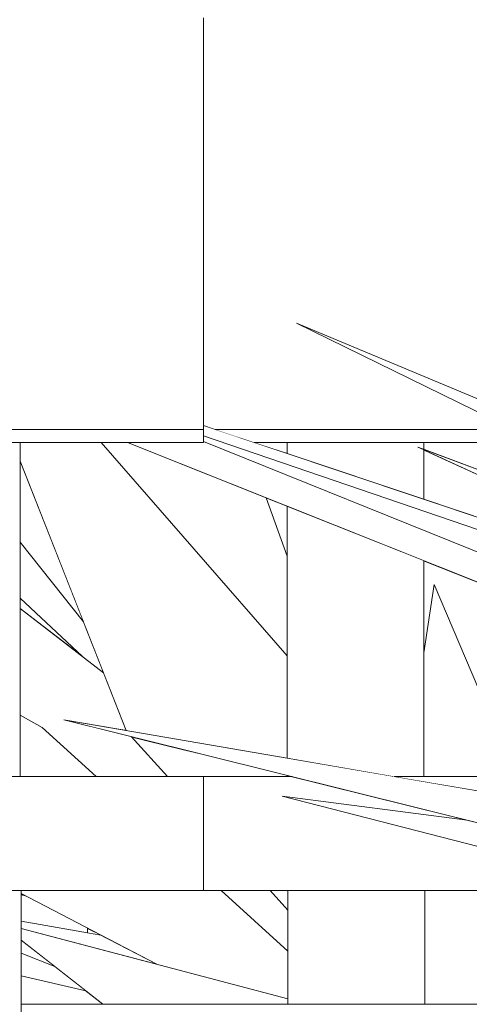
# Model space of a CAD drawing. Header units: millimetres. Extents: x 0 to 650, y -1 to 707.
# Tile 113 of 131: x 496.219 to 497.205, y 339.978 to 342.14. Entities that reach past the tile are written whole.
import ezdxf
from ezdxf.xclip import XClip

# ---------------------------------------------------------------- set-up
doc = ezdxf.new("R2010")
doc.units = ezdxf.units.MM
doc.header["$MEASUREMENT"] = 0
doc.header["$XCLIPFRAME"] = 0
doc.linetypes.add('Wipeout_Contour', pattern=[1000, 0, -1000])
doc.layers.add('Interior - Mobiliário .ARQ', color=7, linetype='Continuous')
doc.layers.add('Parede.ARQ', color=7, linetype='Continuous')

# ---------------------------------------------------------------- blocks, each defined once
blk = doc.blocks.new('Desenho_2_2', base_point=(960.5741, 336.178))
at = {"color": 254, "linetype": 'Wipeout_Contour', "lineweight": 0, "ltscale": 2407.525515}
blk.add_wipeout([(496.2204, 341.2118), (495.9204, 341.2118), (495.9204, 340.478), (496.2204, 340.478)], dxfattribs=at).dxf.layer = 'Interior - Mobiliário .ARQ'
at = {"color": 254, "linetype": 'Wipeout_Contour', "lineweight": 0, "ltscale": 4219.903291}
blk.add_wipeout([(496.8057, 341.1876), (497.1057, 341.0872), (497.1057, 341.1957), (497.0923, 341.2018), (497.1057, 341.1968), (497.1057, 341.2118), (496.8057, 341.2118)], dxfattribs=at).dxf.layer = 'Interior - Mobiliário .ARQ'
at = {"color": 254, "linetype": 'Wipeout_Contour', "lineweight": 0, "ltscale": 3012.123321}
blk.add_wipeout([(496.8057, 341.0721), (496.8057, 340.5186), (497.0411, 340.478), (497.1057, 340.478), (497.1057, 340.9524)], dxfattribs=at).dxf.layer = 'Interior - Mobiliário .ARQ'
at = {"color": 254, "linetype": 'Wipeout_Contour', "lineweight": 0, "ltscale": 1805.523614}
blk.add_wipeout([(496.3679, 340.1351), (496.3974, 340.1299), (496.3679, 340.1453)], dxfattribs=at).dxf.layer = 'Interior - Mobiliário .ARQ'
at = {"color": 254, "linetype": 'Wipeout_Contour', "lineweight": 0, "ltscale": 2420.045543}
blk.add_wipeout([(496.2224, 336.1874), (507.2319, 336.1874), (507.2319, 339.978), (496.2224, 339.978)], dxfattribs=at).dxf.layer = 'Parede.ARQ'
at = {"color": 254, "linetype": 'Wipeout_Contour', "lineweight": 0, "ltscale": 2380.700705}
blk.add_wipeout([(478.6224, 341.2118), (496.6224, 341.2118), (496.6224, 341.2404), (478.6224, 341.2404)], dxfattribs=at).dxf.layer = 'Interior - Mobiliário .ARQ'
at = {"color": 254, "linetype": 'Wipeout_Contour', "lineweight": 0, "ltscale": 2411.460007}
blk.add_wipeout([(496.6479, 341.2404), (496.7333, 341.2118), (497.3614, 341.2118), (497.3029, 341.2404)], dxfattribs=at).dxf.layer = 'Interior - Mobiliário .ARQ'
at = {"color": 254, "linetype": 'Wipeout_Contour', "lineweight": 0, "ltscale": 2401.580505}
blk.add_wipeout([(495.9224, 340.228), (495.9224, 336.1874), (496.2224, 336.1874), (496.2224, 340.228)], dxfattribs=at).dxf.layer = 'Interior - Mobiliário .ARQ'
at = {"color": 254, "linetype": 'Wipeout_Contour', "lineweight": 0, "ltscale": 2408.774329}
blk.add_wipeout([(497.1077, 340.228), (496.8077, 340.228), (496.8077, 339.978), (497.1077, 339.978)], dxfattribs=at).dxf.layer = 'Interior - Mobiliário .ARQ'
at = {"color": 254, "linetype": 'Wipeout_Contour', "lineweight": 0, "ltscale": 2381.770609}
blk.add_wipeout([(478.6224, 342.1445), (478.6224, 341.2404), (496.6224, 341.2404), (496.6224, 342.1445)], dxfattribs=at).dxf.layer = 'Interior - Mobiliário .ARQ'
at = {"color": 254, "linetype": 'Wipeout_Contour', "lineweight": 0, "ltscale": 2378.699785}
blk.add_wipeout([(478.6224, 340.478), (478.6224, 340.228), (496.6224, 340.228), (496.6224, 340.478)], dxfattribs=at).dxf.layer = 'Interior - Mobiliário .ARQ'
at = {"color": 254, "linetype": 'Wipeout_Contour', "lineweight": 0, "ltscale": 8442.246139}
blk.add_wipeout([(496.6224, 342.1445), (496.6224, 341.2489), (496.6479, 341.2404), (497.3029, 341.2404), (496.8263, 341.4736), (497.384, 341.2404), (497.5077, 341.2404), (497.5077, 341.5533), (497.2213, 341.7347), (497.5077, 341.5829), (497.5077, 341.6265), (497.2666, 341.8034), (497.5077, 341.682), (497.5077, 342.1445)], dxfattribs=at).dxf.layer = 'Interior - Mobiliário .ARQ'
at = {"color": 254, "linetype": 'Wipeout_Contour', "lineweight": 0, "ltscale": 4217.031034}
blk.add_wipeout([(496.6224, 340.478), (496.6224, 340.228), (497.5077, 340.228), (497.5077, 340.2513), (496.7948, 340.4349), (497.2007, 340.3821), (496.8166, 340.478)], dxfattribs=at).dxf.layer = 'Interior - Mobiliário .ARQ'
at = {"color": 254, "linetype": 'Wipeout_Contour', "lineweight": 0, "ltscale": 3012.995185}
blk.add_wipeout([(497.5077, 340.478), (497.0411, 340.478), (497.5035, 340.3983), (497.2844, 340.4533), (497.5077, 340.4119)], dxfattribs=at).dxf.layer = 'Interior - Mobiliário .ARQ'
at = {"color": 254, "linetype": 'Wipeout_Contour', "lineweight": 0, "ltscale": 3015.240934}
blk.add_wipeout([(496.7948, 340.4349), (498.5692, 339.978), (499.1527, 339.978), (497.8447, 340.2214), (497.2007, 340.3821)], dxfattribs=at).dxf.layer = 'Interior - Mobiliário .ARQ'
at = {"color": 254, "linetype": 'Wipeout_Contour', "lineweight": 0, "ltscale": 3618.759133}
blk.add_wipeout([(498.1042, 340.2949), (496.3164, 340.6028), (497.8447, 340.2214), (499.1527, 339.978), (499.3015, 339.978), (499.1061, 340.0626)], dxfattribs=at).dxf.layer = 'Interior - Mobiliário .ARQ'
at = {"color": 254, "linetype": 'Wipeout_Contour', "lineweight": 0, "ltscale": 4223.219942}
blk.add_wipeout([(498.2329, 340.6751), (496.6224, 341.2266), (496.6224, 341.214), (498.9925, 340.2571), (498.4925, 340.5309), (498.7237, 340.4693), (498.4423, 340.5784)], dxfattribs=at).dxf.layer = 'Interior - Mobiliário .ARQ'
at = {"color": 254, "linetype": 'Wipeout_Contour', "lineweight": 0, "ltscale": 2407.97561}
blk.add_wipeout([(496.2204, 340.478), (496.3871, 340.478), (496.2689, 340.5858), (496.2204, 340.6127)], dxfattribs=at).dxf.layer = 'Interior - Mobiliário .ARQ'
at = {"color": 254, "linetype": 'Wipeout_Contour', "lineweight": 0, "ltscale": 3614.118829}
blk.add_wipeout([(497.1077, 339.978), (497.2599, 339.978), (497.2952, 340.0111), (497.3075, 340.1449), (497.2097, 340.228), (497.1077, 340.228)], dxfattribs=at).dxf.layer = 'Interior - Mobiliário .ARQ'
at = {"color": 254, "linetype": 'Wipeout_Contour', "lineweight": 0, "ltscale": 2406.254453}
blk.add_wipeout([(496.2224, 340.0402), (496.2224, 339.978), (496.4016, 339.978), (496.3644, 340.0073)], dxfattribs=at).dxf.layer = 'Interior - Mobiliário .ARQ'
at = {"layer": 'Interior - Mobiliário .ARQ', "color": 7, "linetype": 'Continuous', "lineweight": 0}
blk.add_line((497.1077, 339.978), (497.1077, 340.228), dxfattribs=at)
at = {"color": 254, "linetype": 'Wipeout_Contour', "lineweight": 0, "ltscale": 3017.895381}
blk.add_wipeout([(497.0923, 341.2018), (498.4423, 340.5784), (498.7237, 340.4693), (499.3805, 340.2944), (498.6807, 340.606)], dxfattribs=at).dxf.layer = 'Interior - Mobiliário .ARQ'
at = {"color": 254, "linetype": 'Wipeout_Contour', "lineweight": 0, "ltscale": 3008.708059}
blk.add_wipeout([(496.2224, 340.1446), (496.2224, 340.1192), (496.4016, 339.978), (496.8077, 339.978), (496.8077, 339.9902)], dxfattribs=at).dxf.layer = 'Interior - Mobiliário .ARQ'
at = {"layer": 'Parede.ARQ', "color": 8, "linetype": 'Continuous', "lineweight": 0}
blk.add_line((496.2224, 339.978), (507.2319, 339.978), dxfattribs=at)
at = {"color": 254, "linetype": 'Wipeout_Contour', "lineweight": 0, "ltscale": 4829.388295}
blk.add_wipeout([(498.3601, 340.8322), (496.8263, 341.4736), (498.3321, 340.7368), (498.6807, 340.606), (499.3805, 340.2944), (499.5772, 340.242), (499.5427, 340.2639), (498.9261, 340.5595)], dxfattribs=at).dxf.layer = 'Interior - Mobiliário .ARQ'
at = {"color": 254, "linetype": 'Wipeout_Contour', "lineweight": 0, "ltscale": 2406.82281}
blk.add_wipeout([(496.2224, 340.0901), (496.2224, 340.0402), (496.3644, 340.0073), (496.2966, 340.0607)], dxfattribs=at).dxf.layer = 'Interior - Mobiliário .ARQ'
at = {"color": 254, "linetype": 'Wipeout_Contour', "lineweight": 0, "ltscale": 3020.506734}
blk.add_wipeout([(498.4478, 341.903), (496.7129, 343.525), (498.5417, 341.7635), (498.7316, 341.5854), (498.9626, 341.4086)], dxfattribs=at).dxf.layer = 'Interior - Mobiliário .ARQ'
at = {"color": 254, "linetype": 'Wipeout_Contour', "lineweight": 0, "ltscale": 2412.343646}
blk.add_wipeout([(496.6224, 341.2489), (496.6224, 341.2266), (498.2329, 340.6751), (497.9591, 340.8016)], dxfattribs=at).dxf.layer = 'Interior - Mobiliário .ARQ'
at = {"color": 254, "linetype": 'Wipeout_Contour', "lineweight": 0, "ltscale": 1805.213153}
blk.add_wipeout([(496.2966, 340.0607), (496.2224, 340.1192), (496.2224, 340.0901)], dxfattribs=at).dxf.layer = 'Interior - Mobiliário .ARQ'
at = {"layer": 'Interior - Mobiliário .ARQ', "color": 7, "linetype": 'Continuous', "lineweight": 0}
for p, q in [((496.6224, 341.2404), (496.6224, 342.1445)), ((478.6224, 341.2404), (496.6224, 341.2404)), ((496.6479, 341.2404), (497.3029, 341.2404))]:
    blk.add_line(p, q, dxfattribs=at)
at = {"color": 254, "linetype": 'Wipeout_Contour', "lineweight": 0, "ltscale": 2412.664612}
blk.add_wipeout([(496.4556, 341.2118), (498.1185, 340.5483), (498.9417, 340.2776), (496.6224, 341.214)], dxfattribs=at).dxf.layer = 'Interior - Mobiliário .ARQ'
at = {"color": 254, "linetype": 'Wipeout_Contour', "lineweight": 0, "ltscale": 3009.079834}
blk.add_wipeout([(496.6613, 340.228), (496.2224, 340.228), (496.5198, 340.0661), (496.8077, 339.9902), (496.8077, 340.0945)], dxfattribs=at).dxf.layer = 'Interior - Mobiliário .ARQ'
at = {"layer": 'Interior - Mobiliário .ARQ', "color": 7, "linetype": 'Continuous', "lineweight": 0}
for p, q in [((496.7948, 340.4349), (497.2007, 340.3821)), ((496.6224, 340.228), (478.6224, 340.228)), ((496.2224, 340.2195), (496.2312, 340.2165)), ((496.2319, 340.2161), (496.2224, 340.2181)), ((496.2224, 340.0402), (496.3644, 340.0073))]:
    blk.add_line(p, q, dxfattribs=at)
at = {"color": 254, "linetype": 'Wipeout_Contour', "lineweight": 0, "ltscale": 3613.98646}
blk.add_wipeout([(496.2204, 341.2118), (496.2204, 341.171), (496.4531, 340.5793), (496.8057, 340.5186), (496.8057, 340.7431), (496.3981, 341.2118)], dxfattribs=at).dxf.layer = 'Interior - Mobiliário .ARQ'
at = {"color": 254, "linetype": 'Wipeout_Contour', "lineweight": 0, "ltscale": 3014.987052}
blk.add_wipeout([(497.1057, 341.1968), (497.2587, 341.1394), (497.2587, 341.1543), (497.2351, 341.2118), (497.1057, 341.2118)], dxfattribs=at).dxf.layer = 'Interior - Mobiliário .ARQ'
at = {"color": 254, "linetype": 'Wipeout_Contour', "lineweight": 0, "ltscale": 2411.218279}
blk.add_wipeout([(497.1283, 340.8998), (497.1057, 340.7497), (497.1057, 340.478), (497.3073, 340.478)], dxfattribs=at).dxf.layer = 'Interior - Mobiliário .ARQ'
at = {"color": 254, "linetype": 'Wipeout_Contour', "lineweight": 0, "ltscale": 1806.234518}
blk.add_wipeout([(496.8077, 340.228), (496.7686, 340.228), (496.8077, 340.1846)], dxfattribs=at).dxf.layer = 'Interior - Mobiliário .ARQ'
at = {"color": 254, "linetype": 'Wipeout_Contour', "lineweight": 0, "ltscale": 2407.411169}
blk.add_wipeout([(496.3974, 340.1299), (496.2224, 340.1608), (496.2224, 340.1446), (496.5198, 340.0661)], dxfattribs=at).dxf.layer = 'Interior - Mobiliário .ARQ'
at = {"layer": 'Interior - Mobiliário .ARQ', "color": 7, "linetype": 'Continuous', "lineweight": 0}
for p, q in [((495.9204, 341.2118), (496.2204, 341.2118)), ((497.1057, 341.2118), (497.3614, 341.2118)), ((497.5077, 340.478), (497.0411, 340.478)), ((496.2224, 336.1874), (496.2224, 340.228)), ((496.5198, 340.0661), (496.2224, 340.2211)), ((496.2224, 340.1608), (496.3974, 340.1299)), ((496.3679, 340.1453), (496.3679, 340.1351)), ((496.4016, 339.978), (496.2224, 340.1192)), ((496.2966, 340.0607), (496.2224, 340.0901))]:
    blk.add_line(p, q, dxfattribs=at)
at = {"color": 254, "linetype": 'Wipeout_Contour', "lineweight": 0, "ltscale": 2411.727578}
blk.add_wipeout([(497.1057, 341.0872), (497.2591, 341.0358), (497.2588, 341.125), (497.1057, 341.1957)], dxfattribs=at).dxf.layer = 'Interior - Mobiliário .ARQ'
at = {"color": 254, "linetype": 'Wipeout_Contour', "lineweight": 0, "ltscale": 3014.522863}
blk.add_wipeout([(497.1057, 340.9524), (497.1057, 340.7497), (497.1283, 340.8998), (497.2609, 340.5872), (497.2597, 340.8909)], dxfattribs=at).dxf.layer = 'Interior - Mobiliário .ARQ'
at = {"color": 254, "linetype": 'Wipeout_Contour', "lineweight": 0, "ltscale": 1806.329275}
blk.add_wipeout([(496.4637, 340.5661), (496.5431, 340.478), (496.8057, 340.478)], dxfattribs=at).dxf.layer = 'Interior - Mobiliário .ARQ'
at = {"color": 254, "linetype": 'Wipeout_Contour', "lineweight": 0, "ltscale": 2408.085342}
blk.add_wipeout([(496.6613, 340.228), (496.8077, 340.0945), (496.8077, 340.1846), (496.7686, 340.228)], dxfattribs=at).dxf.layer = 'Interior - Mobiliário .ARQ'
at = {"layer": 'Interior - Mobiliário .ARQ', "color": 7, "linetype": 'Continuous', "lineweight": 0}
for p, q in [((498.3321, 340.7368), (496.8263, 341.4736)), ((496.8263, 341.4736), (498.3601, 340.8322)), ((497.1057, 341.1957), (497.1057, 341.2118)), ((498.4423, 340.5784), (497.0923, 341.2018)), ((497.0923, 341.2018), (498.6807, 340.606)), ((497.1057, 341.0872), (497.1057, 341.1957)), ((497.1057, 340.478), (497.1057, 340.9524)), ((497.1057, 340.7497), (497.1283, 340.8998)), ((497.1283, 340.8998), (497.3073, 340.478)), ((496.6224, 340.228), (496.6224, 340.478)), ((496.8166, 340.478), (496.6224, 340.478)), ((496.8057, 340.478), (496.8057, 340.4807)), ((498.5692, 339.978), (496.7948, 340.4349)), ((497.5077, 340.228), (496.6224, 340.228)), ((496.6613, 340.228), (496.8077, 340.0945)), ((496.8077, 340.1846), (496.7686, 340.228)), ((496.8077, 339.978), (496.8077, 340.228)), ((496.2224, 340.1446), (496.8077, 339.9902))]:
    blk.add_line(p, q, dxfattribs=at)
at = {"color": 254, "linetype": 'Wipeout_Contour', "lineweight": 0, "ltscale": 5417.524107}
blk.add_wipeout([(496.2204, 340.8473), (496.2204, 340.6127), (496.2689, 340.5858), (496.3871, 340.478), (496.5431, 340.478), (496.4637, 340.5661), (496.3164, 340.6028), (496.4531, 340.5793), (496.4033, 340.7059)], dxfattribs=at).dxf.layer = 'Interior - Mobiliário .ARQ'
at = {"layer": 'Interior - Mobiliário .ARQ', "color": 7, "linetype": 'Continuous', "lineweight": 0}
for p, q in [((496.2204, 340.6127), (496.2689, 340.5858)), ((497.8447, 340.2214), (496.3164, 340.6028)), ((496.3164, 340.6028), (498.1042, 340.2949)), ((496.2689, 340.5858), (496.3871, 340.478)), ((496.5431, 340.478), (496.4637, 340.5661)), ((496.6224, 340.478), (478.6224, 340.478))]:
    blk.add_line(p, q, dxfattribs=at)
at = {"color": 254, "linetype": 'Wipeout_Contour', "lineweight": 0, "ltscale": 3012.303244}
blk.add_wipeout([(496.3981, 341.2118), (496.8057, 340.7431), (496.8057, 340.9622), (496.7599, 341.0904), (496.4556, 341.2118)], dxfattribs=at).dxf.layer = 'Interior - Mobiliário .ARQ'
at = {"color": 254, "linetype": 'Wipeout_Contour', "lineweight": 0, "ltscale": 1806.679713}
blk.add_wipeout([(496.2204, 340.8699), (496.2204, 340.8473), (496.3567, 340.742)], dxfattribs=at).dxf.layer = 'Interior - Mobiliário .ARQ'
at = {"layer": 'Interior - Mobiliário .ARQ', "color": 7, "linetype": 'Continuous', "lineweight": 0}
for p, q in [((496.6224, 341.2118), (496.6224, 341.2404)), ((496.2204, 341.2118), (496.6224, 341.2118))]:
    blk.add_line(p, q, dxfattribs=at)
at = {"color": 254, "linetype": 'Wipeout_Contour', "lineweight": 0, "ltscale": 1807.883181}
blk.add_wipeout([(496.7333, 341.2118), (496.8057, 341.1876), (496.8057, 341.2118)], dxfattribs=at).dxf.layer = 'Interior - Mobiliário .ARQ'
at = {"color": 254, "linetype": 'Wipeout_Contour', "lineweight": 0, "ltscale": 1806.792002}
blk.add_wipeout([(496.2204, 340.993), (496.3591, 340.8182), (496.2204, 341.171)], dxfattribs=at).dxf.layer = 'Interior - Mobiliário .ARQ'
at = {"color": 254, "linetype": 'Wipeout_Contour', "lineweight": 0, "ltscale": 1807.548663}
blk.add_wipeout([(496.8057, 341.0721), (496.7599, 341.0904), (496.8057, 340.9622)], dxfattribs=at).dxf.layer = 'Interior - Mobiliário .ARQ'
at = {"layer": 'Interior - Mobiliário .ARQ', "color": 7, "linetype": 'Continuous', "lineweight": 0}
for p, q in [((496.6224, 341.2489), (497.9591, 340.8016)), ((498.1185, 340.5483), (496.4556, 341.2118)), ((496.6224, 341.2266), (498.2329, 340.6751)), ((498.9925, 340.2571), (496.6224, 341.214)), ((496.7333, 341.2118), (496.8057, 341.2118)), ((496.8057, 341.1876), (496.8057, 341.2118)), ((496.8057, 341.2118), (497.1057, 341.2118)), ((496.7599, 341.0904), (496.8057, 340.9622)), ((496.8057, 340.5186), (496.8057, 341.0721))]:
    blk.add_line(p, q, dxfattribs=at)
at = {"color": 254, "linetype": 'Wipeout_Contour', "lineweight": 0, "ltscale": 3010.111953}
blk.add_wipeout([(496.2204, 340.993), (496.2204, 340.8699), (496.3567, 340.742), (496.4033, 340.7059), (496.3591, 340.8182)], dxfattribs=at).dxf.layer = 'Interior - Mobiliário .ARQ'
at = {"layer": 'Interior - Mobiliário .ARQ', "color": 7, "linetype": 'Continuous', "lineweight": 0}
for p, q in [((496.2204, 340.478), (496.2204, 341.2118)), ((496.3981, 341.2118), (496.8057, 340.7431)), ((496.4531, 340.5793), (496.2204, 341.171)), ((496.3591, 340.8182), (496.2204, 340.993)), ((496.2204, 340.8699), (496.3567, 340.742)), ((496.2204, 340.8473), (496.4033, 340.7059))]:
    blk.add_line(p, q, dxfattribs=at)

msp = doc.modelspace()

# ---------------------------------------------------------------- block references
at = {"color": 7, "linetype": 'Continuous', "lineweight": 0}
ref = msp.add_blockref('Desenho_2_2', (960.5741, 336.178), dxfattribs=at)
XClip(ref).set_block_clipping_path([(351.923237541, 325.8360772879), (633.5139366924, 392.5007536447)])

doc.saveas('drawing.dxf')
